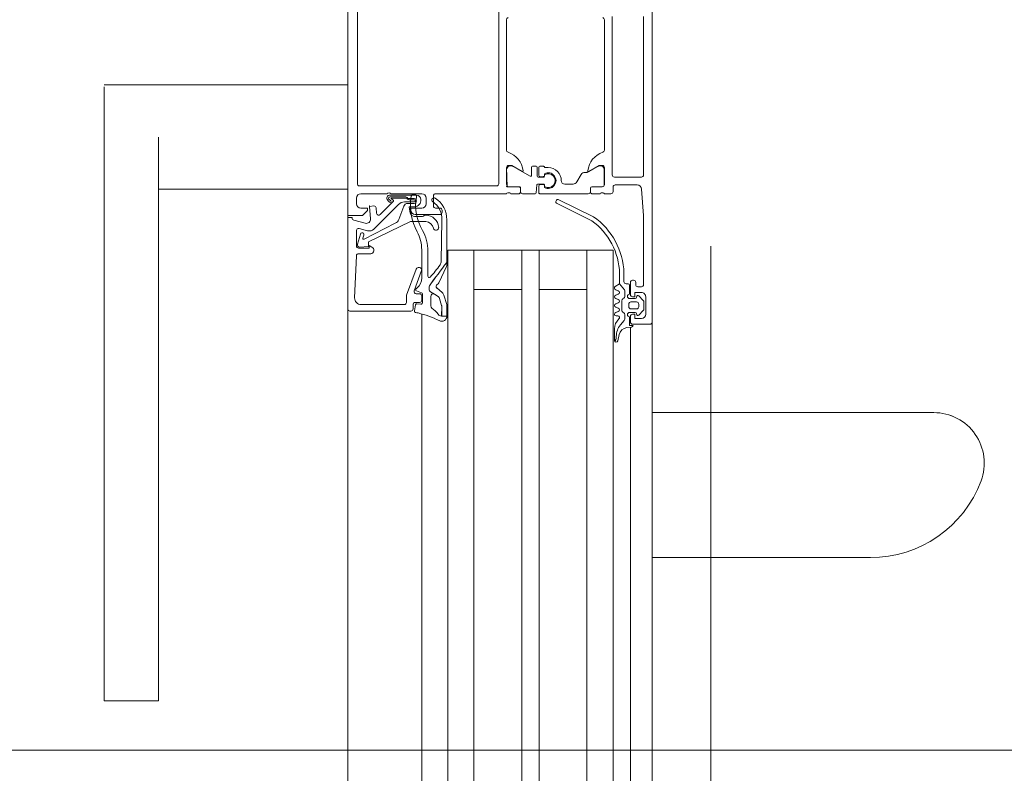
# Model space of a CAD drawing. Header units: centimetres. Extents: x -1434 to 23895, y -8842 to 3590.
# Tile 65 of 75: x 22528 to 22551, y 1504 to 1521. Entities that reach past the tile are written whole.
import ezdxf

# ---------------------------------------------------------------- set-up
doc = ezdxf.new("R2010")
doc.units = ezdxf.units.CM
doc.linetypes.add('Dash', pattern=[60, 30, -30])
doc.linetypes.add('Ponad', pattern=[39.688, 23.813, -15.875])
for name, color, linetype, lineweight in [('A-DETL-GENF', 92, 'Continuous', 13), ('A-DETL-THIN', 151, 'Continuous', 9), ('A-DOOR', 31, 'Continuous', 13), ('A-DOOR-HDLN', 31, 'Dash', 9), ('A-FLOR-OVHD', 1, 'Ponad', 9)]:
    doc.layers.add(name, color=color, linetype=linetype, lineweight=lineweight)

# ---------------------------------------------------------------- blocks, each defined once
blk = doc.blocks.new('Schueco_FWS_ADS-70-HD_inw_Family-01 - FWS SI insert unit-2308021-piętro typowe I-IV - stan projektowany Klatka schodowa')
at = {"layer": 'A-DETL-GENF', "lineweight": 9}
for p, q in [((-48.75, 6.1), (48.75, 6.1)), ((27.75, 4.396), (-27.75, 4.396)), ((27.75, 3.8), (-27.75, 3.8)), ((27.75, 3.2), (-27.75, 3.2)), ((27.75, 2.1), (-27.75, 2.1)), ((27.75, 1.7), (-27.75, 1.7)), ((27.75, 0.6), (-27.75, 0.6)), ((27.75, 0), (-27.75, 0)), ((27.75, -0.4), (-27.75, -0.4)), ((47.85, -0.9), (-47.85, -0.9))]:
    blk.add_line(p, q, dxfattribs=at)
at = {"layer": 'A-DOOR'}
for p, q in [((26.293, 11.7), (26.293, 10.45)), ((27.084, 11.7), (39.25, 11.7)), ((39.25, 11.7), (40.408, 11.7)), ((40.449, 10.45), (40.449, 11.7)), ((39.25, 10.45), (27.084, 10.45)), ((38.051, 10.45), (38.051, 6.1)), ((40.449, 6.1), (40.449, 10.45)), ((35.3, 6.1), (27, 6.1)), ((35.25, 4.65), (35.25, 6.05)), ((36.522, 5.902), (35.556, 5.943)), ((37.103, 5.9), (36.75, 5.9)), ((37.34, 5.963), (37.269, 5.701)), ((37.72, 5.9), (37.85, 5.9)), ((35.4, 5.794), (35.4, 4.8)), ((36.57, 5.569), (36.57, 5.852)), ((37.02, 5.806), (36.787, 5.878)), ((37.269, 5.007), (36.904, 5.723)), ((36.927, 5.751), (36.999, 5.729)), ((37.099, 5.643), (37.151, 5.837)), ((37.95, 5.8), (37.95, 5.2)), ((38.13, 5.83), (38.13, 2.68)), ((43.02, 5.88), (38.18, 5.88)), ((37.701, 4.935), (37.138, 5.498)), ((37.624, 5.447), (37.499, 5.437)), ((37.468, 5.352), (37.767, 5.053)), ((37.797, 5.18), (37.755, 5.137)), ((37.783, 5.109), (37.827, 5.153)), ((37.798, 5.057), (37.832, 5.096)), ((37.85, 5.089), (37.85, 4.76)), ((37.877, 5.127), (37.877, 4.768)), ((37.917, 4.52), (37.917, 5.13)), ((37.95, 5.1), (37.95, 4.4)), ((37.661, 4.814), (37.356, 4.925)), ((37.76, 4.577), (37.76, 4.793)), ((35.256, 4.569), (35.396, 4.542)), ((35.4, 4.6), (35.3, 4.6)), ((35.45, 4.75), (35.601, 4.75)), ((35.45, 4.45), (35.45, 4.55)), ((35.618, 4.747), (36.217, 4.529)), ((36.183, 4.403), (35.717, 4.573)), ((37.427, 4.38), (37.427, 4.567)), ((37.47, 4.55), (37.47, 3.98)), ((37.727, 4.575), (37.727, 4.72)), ((37.81, 4.689), (37.81, 4.577)), ((37.837, 4.69), (37.837, 4.575)), ((35.182, 4.396), (27, 4.396)), ((35.42, 4.509), (35.409, 4.419)), ((35.438, 4.385), (35.644, 4.385)), ((35.6, 4.4), (35.5, 4.4)), ((35.65, 4.526), (35.65, 4.45)), ((35.672, 4.405), (35.714, 4.52)), ((36.012, 4.4), (36.661, 4.4)), ((36.25, 4.482), (36.25, 4.45)), ((35.588, 4.193), (35.37, 4.193)), ((36.628, 4.26), (36.054, 4.26)), ((37.62, 3.98), (37.62, 4.08)), ((37.67, 4.13), (37.9, 4.13)), ((37.85, 4.3), (37.72, 4.3)), ((37.95, 4.08), (37.95, 2.45)), ((36.397, 3.952), (37.344, 3.934)), ((37.52, 3.93), (37.57, 3.93)), ((27, 3.2), (36.65, 3.2)), ((38.18, 2.63), (42.72, 2.63)), ((37.95, 2.35), (37.95, 2.162)), ((37.97, 2.423), (37.97, 2.377)), ((38.111, 2.159), (38.111, 2.399)), ((38.161, 2.449), (38.509, 2.449)), ((38.578, 2.296), (38.354, 1.905)), ((38.95, 2.45), (41.95, 2.45)), ((37.95, 1.791), (37.95, 2.079)), ((37.98, 2.132), (38.078, 2.132)), ((38, 2.129), (38.081, 2.129)), ((38.371, 1.875), (38.56, 1.875)), ((38.58, 1.855), (38.58, 1.765)), ((37.95, 1.686), (37.95, 0.571)), ((38.15, 1.755), (37.97, 1.771)), ((38.133, 1.706), (37.97, 1.706)), ((38.16, 1.609), (38.153, 1.688)), ((38.17, 1.595), (38.17, 1.735)), ((38.33, 1.725), (38.33, 1.595)), ((38.347, 1.688), (38.34, 1.609)), ((38.56, 1.745), (38.35, 1.745)), ((38.56, 1.706), (38.367, 1.706)), ((38.58, 1.596), (38.58, 1.686)), ((38.091, 1.576), (38.13, 1.576)), ((38.114, 1.575), (38.15, 1.575)), ((38.35, 1.575), (38.385, 1.575)), ((38.37, 1.576), (38.409, 1.576)), ((37.721, 1.289), (37.329, 0.491)), ((37.42, 0.448), (37.812, 1.246)), ((38.17, 0.92), (38.17, 1.111)), ((38.22, 0.833), (38.39, 0.735)), ((27, 0.6), (36.65, 0.6)), ((37.95, 0.488), (37.95, 0.3)), ((38.078, 0.518), (37.98, 0.518)), ((38, 0.521), (38.081, 0.521)), ((38.108, 0.25), (38.108, 0.488)), ((38.111, 0.491), (38.111, 0.251)), ((38.44, 0.607), (38.44, 0.649)), ((38.578, 0.354), (38.447, 0.582)), ((37.97, 0.273), (37.97, 0.227)), ((37.95, 0.2), (37.95, 0.05)), ((38, 0), (38.1, 0)), ((38.55, 0.2), (38.158, 0.2)), ((38.161, 0.201), (38.509, 0.201)), ((38.38, 0.02), (42.02, 0.02)), ((41.95, 0.2), (38.95, 0.2)), ((34.549, -0.038), (34.576, -0.052)), ((34.566, -0.109), (34.71, -0.137)), ((34.841, -0.03), (34.573, -0.03)), ((34.933, -0.17), (35.036, -0.258)), ((35.14, -0.07), (35.14, -0.11)), ((35.211, -0.245), (35.223, -0.225)), ((35.241, -0.12), (35.219, -0.06)), ((35.266, -0.2), (35.49, -0.2)), ((35.341, -0.06), (35.319, -0.12)), ((35.441, -0.12), (35.419, -0.06)), ((35.541, -0.06), (35.519, -0.12)), ((35.533, -0.225), (35.544, -0.245)), ((35.641, -0.12), (35.619, -0.06)), ((35.741, -0.06), (35.719, -0.12)), ((35.74, -0.259), (35.88, -0.15)), ((38.15, -0.05), (38.15, -0.557)), ((38.33, -0.65), (38.33, -0.03)), ((34.883, -0.4), (27, -0.4)), ((34.871, -0.316), (34.88, -0.423)), ((34.95, -0.45), (34.95, -0.85)), ((35.13, -0.4), (35, -0.4)), ((35.068, -0.27), (35.168, -0.27)), ((35.22, -0.38), (35.22, -0.51)), ((35.3, -0.54), (35.3, -0.41)), ((35.35, -0.36), (35.41, -0.36)), ((35.46, -0.41), (35.46, -0.54)), ((35.54, -0.51), (35.54, -0.38)), ((35.588, -0.27), (35.709, -0.27)), ((35.91, -0.4), (35.63, -0.4)), ((35.64, -0.38), (35.85, -0.38)), ((35.88, -0.35), (35.88, -0.3)), ((35.93, -0.25), (36.125, -0.25)), ((35.96, -0.47), (35.96, -0.45)), ((35.159, -0.591), (35.263, -0.695)), ((35.19, -0.54), (35.18, -0.54)), ((35.41, -0.59), (35.35, -0.59)), ((35.497, -0.695), (35.601, -0.591)), ((35.58, -0.54), (35.57, -0.54)), ((35.81, -0.65), (35.81, -0.57)), ((35.86, -0.52), (35.91, -0.52)), ((35, -0.9), (27, -0.9)), ((29.583, -0.9), (29.583, -5.916)), ((32.917, -7.373), (32.917, -0.9)), ((35, -0.9), (42.2, -0.9)), ((35.58, -0.75), (35.18, -0.75)), ((35.298, -0.71), (35.462, -0.71)), ((42.02, -0.7), (38.38, -0.7))]:
    blk.add_line(p, q, dxfattribs=at)
at = {"layer": 'A-DOOR', "flags": 128}
for points in [[(26.309, 11.7), (26.293, 11.7), (26.309, 11.7), (26.354, 11.7), (26.427, 11.7), (26.525, 11.7), (26.645, 11.7), (26.781, 11.7), (26.93, 11.7), (27.084, 11.7)], [(27.084, 10.45), (26.93, 10.45), (26.781, 10.45), (26.645, 10.45), (26.525, 10.45), (26.427, 10.45), (26.354, 10.45), (26.309, 10.45), (26.293, 10.45), (26.309, 10.45)], [(35.3, 6.1), (37.4, 6.1), (37.4, 6), (37.388, 6)], [(44.7, 6.1), (37.45, 6.1), (37.45, 5.76), (37.56, 5.65), (37.62, 5.65), (37.62, 5.8)], [(36.7, 5.85), (36.7, 5.61), (36.76, 5.61), (36.723, 5.547)], [(36.721, 5.832), (36.732, 5.627), (36.84, 5.624), (37.307, 4.66), (37.307, 4.304)], [(37.375, 5.576), (37.659, 5.601), (37.67, 5.497)], [(37.501, 4.664), (37.647, 4.69), (37.647, 4.569)], [(37.62, 4.4), (37.62, 4.65), (37.57, 4.65)], [(27, 3.8), (36.65, 3.8), (36.65, 0), (27, 0)], [(37.352, 3.822), (36.306, 3.822), (36.371, 3.821)], [(35.75, 3.2), (35.75, 2.1), (36.65, 2.1), (27, 2.1)], [(38.108, 2.162), (38.108, 2.438), (38.55, 2.45)], [(38.6, 2.4), (38.6, 2.33), (38.462, 2.091)], [(35.75, 0.6), (35.75, 1.7), (36.65, 1.7), (27, 1.7)], [(38.55, 1.491), (38.55, 1.576), (38.56, 1.576)], [(38.462, 0.559), (38.6, 0.32), (38.6, 0.25)], [(36.116, -0.15), (35.88, -0.15), (35.815, -0.05)], [(34.92, -0.46), (34.92, -0.38), (35.12, -0.38)], [(35.08, -0.65), (35.08, -0.5), (35.18, -0.5), (35.18, -0.45)], [(35.58, -0.45), (35.58, -0.5), (35.68, -0.5), (35.68, -0.65)], [(38.057, -0.657), (37.45, -0.7), (35.86, -0.7)]]:
    blk.add_lwpolyline(points, dxfattribs=at)
for points in [[(35.697, 4.201), (35.643, 4.107), (35.588, 4.021), (35.643, 4.107)], [(35.807, 4.23), (35.742, 4.23)], [(35.355, 3.938), (35.136, 3.943), (35.136, 3.938), (35.136, 3.82), (35.367, 3.82), (35.138, 3.82), (35.136, 3.938)], [(35.539, 3.989), (35.382, 3.943)], [(35.4, 3.825), (35.619, 3.889)], [(35.677, 3.927), (35.782, 4.052)], [(35.904, 4.003), (36.274, 3.828)]]:
    blk.add_lwpolyline(points, close=True, dxfattribs=at)
at = {"layer": 'A-DOOR'}
for centre, radius, start, end in [((35.3, 6.05), 0.05, 90.0003, 179.9998), ((35.55, 5.793), 0.15, 87.5442, 179.9862), ((36.52, 5.852), 0.05, 0, 87.5482), ((36.75, 5.85), 0.05, 89.9999, 180.0003), ((37.103, 5.85), 0.05, 345.0007, 89.9971), ((37.388, 5.95), 0.05, 90.0001, 165.0029), ((37.72, 5.8), 0.1, 90.0011, 179.9989), ((37.85, 5.8), 0.1, 0.0006, 89.999), ((36.771, 5.83), 0.0503, 72.0804, 177.2888), ((36.921, 5.732), 0.02, 73.0252, 207.0495), ((37.013, 5.767), 0.0402, 249.318, 80.6021), ((37.366, 5.675), 0.1, 164.8913, 275.0534), ((38.18, 5.83), 0.05, 90.0004, 179.9996), ((36.65, 5.581), 0.0809, 188.8194, 334.9031), ((37.244, 5.604), 0.15, 165.0002, 225.0008), ((37.503, 5.387), 0.05, 94.9986, 225), ((37.62, 5.497), 0.05, 274.9998, 359.9998), ((37.66, 5.591), 0.01, 0, 95.0534), ((37.407, 5.066), 0.15, 202.9055, 249.9974), ((37.769, 5.123), 0.02, 135.0106, 314.9894), ((37.781, 5.068), 0.02, 225.0131, 329.9879), ((37.847, 5.13), 0.07, 0, 135.0608), ((37.847, 5.131), 0.03, 353.077, 131.5334), ((37.84, 5.089), 0.01, 0, 137.856), ((37.897, 5.15), 0.0725, 316.3959, 43.6041), ((35.45, 4.8), 0.05, 180.0009, 269.9991), ((37.627, 4.72), 0.0999, 359.9908, 70.0482), ((37.56, 4.793), 0.2, 0, 45), ((37.818, 4.759), 0.0316, 300.657, 1.3291), ((37.827, 4.773), 0.05, 312.3442, 354.7162), ((39.616, 3.581), 4.5, 167.6117, 168.4391), ((35.25, 4.54), 0.03, 79, 167.6117), ((35.3, 4.65), 0.05, 180.0007, 269.9991), ((35.39, 4.513), 0.03, 352.7862, 79), ((35.4, 4.55), 0.05, 359.9998, 90.0002), ((35.601, 4.7), 0.05, 69.9897, 90), ((35.7, 4.526), 0.05, 69.9886, 180), ((35.742, 4.51), 0.03, 41.0833, 160), ((36.911, 5.374), 1.424, 216.3926, 217.6519), ((36.2, 4.482), 0.05, 0, 69.9897), ((37.669, 3.47), 1.19, 79.2577, 119.9709), ((37.668, 3.462), 1.078, 79.2063, 121.4347), ((37.527, 4.567), 0.1, 105, 180), ((37.57, 4.55), 0.1, 90.0009, 179.9991), ((37.798, 4.57), 0.151, 180.2853, 277.1799), ((37.782, 4.575), 0.055, 180, 0), ((37.785, 4.575), 0.025, 176.4446, 3.5554), ((37.86, 4.689), 0.05, 120.657, 180), ((37.884, 4.695), 0.0475, 119.4568, 186.0222), ((37.88, 4.58), 0.06, 260.1541, 80.1541), ((33.082, 4.978), 2.182, 333.3226, 346.8974), ((35.438, 4.415), 0.03, 172.7862, 270), ((35.5, 4.45), 0.05, 180.0005, 269.9993), ((35.6, 4.45), 0.05, 270.0009, 359.9991), ((35.644, 4.415), 0.03, 270, 340), ((36.012, 4.7), 0.3, 220.6103, 270), ((36.2, 4.45), 0.05, 249.9886, 0), ((36.628, 5.26), 1, 270, 298.5667), ((36.661, 5.3), 0.9, 270, 297.3856), ((37.108, 4.322), 0.2, 284.2519, 354.704), ((37.158, 4.308), 0.299, 273.2868, 0), ((37.476, 4.384), 0.0488, 185.0369, 232.4767), ((37.408, 4.314), 0.0491, 353.4205, 39.9014), ((37.72, 4.4), 0.1, 180.0001, 269.9999), ((37.817, 4.52), 0.1, 270.0044, 359.9956), ((37.85, 4.4), 0.1, 270.0006, 359.9994), ((34.846, 4.5), 0.58, 304.9991, 324.9927), ((35.37, 4.133), 0.06, 90, 144.9927), ((35.588, 4.133), 0.06, 335, 90), ((35.742, 4.18), 0.05, 90, 155), ((35.742, 4.18), 0.05, 90, 155), ((35.803, 4.171), 0.0588, 62.7438, 85.9501), ((35.803, 4.171), 0.0588, 62.7438, 85.9501), ((25.807, -9.802), 17.239, 52.2065, 54.4495), ((25.807, -9.802), 17.239, 52.206, 54.4495), ((36.054, 4.23), 0.03, 90, 225.7124), ((37.468, 5.68), 2.055, 225.7124, 235.8858), ((37.172, 4.07), 0.06, 104.2519, 273.2868), ((37.359, 4.434), 0.5, 268.3074, 324.5614), ((37.351, 4.422), 0.6, 270.0748, 326.0587), ((37.67, 4.08), 0.05, 89.9995, 180.0005), ((37.807, 4.115), 0.05, 326.0587, 144.5614), ((37.9, 4.08), 0.05, 359.9998, 90.0002), ((35.137, 3.94), 0.12, 151.1933, 270.1226), ((35.236, 3.943), 0.1, 124.9991, 180.1226), ((35.354, 4.038), 0.1, 270.4107, 286.573), ((35.354, 4.038), 0.1, 270.4107, 286.573), ((35.511, 4.085), 0.1, 286.573, 320.4107), ((35.511, 4.085), 0.1, 286.573, 320.4107), ((35.585, 4.004), 0.12, 286.2849, 320.1226), ((35.585, 4.004), 0.12, 286.2849, 320.1226), ((35.82, 4.02), 0.05, 24.9742, 140.1226), ((35.82, 4.02), 0.05, 24.9742, 140.1226), ((35.938, 4.075), 0.08, 204.9742, 244.6834), ((35.938, 4.075), 0.08, 204.9742, 244.6834), ((36.4, 4.102), 0.15, 235.8858, 268.8796), ((37.52, 3.98), 0.05, 180.0013, 269.9987), ((37.57, 3.98), 0.05, 270.0008, 359.9992), ((35.137, 3.94), 0.12, 269.6001, 270.1226), ((35.137, 3.94), 0.12, 269.6001, 270.1226), ((35.367, 3.94), 0.12, 270, 286.2849), ((35.367, 3.94), 0.12, 270, 286.2849), ((36.306, 3.896), 0.075, 244.6834, 270.0738), ((36.306, 3.896), 0.075, 244.6834, 270.0738), ((38.18, 2.68), 0.05, 180.0004, 269.9996), ((37.942, 2.423), 0.0279, 358.8354, 73.5801), ((37.942, 2.377), 0.0279, 286.4246, 1.1629), ((38.12, 2.438), 0.012, 90, 180), ((38.161, 2.399), 0.05, 89.9997, 180.0003), ((38.426, 2.568), 0.5, 275.6226, 342.2516), ((38.494, 2.35), 0.1, 327.273, 81.8184), ((38.55, 2.4), 0.05, 360, 90), ((38.95, 2.4), 0.05, 90, 162.2516), ((41.95, 2.4), 0.05, 17.7484, 90), ((37.98, 2.162), 0.03, 180, 270), ((38, 2.079), 0.05, 90, 180), ((38.078, 2.162), 0.03, 270, 0), ((38.081, 2.159), 0.03, 270, 0.0079), ((38.474, 2.084), 0.0138, 150, 275.6226), ((38.371, 1.895), 0.02, 150.1202, 270), ((38.56, 1.855), 0.02, 0.1172, 89.8806), ((37.97, 1.791), 0.02, 180.112, 269.8836), ((37.97, 1.686), 0.02, 90, 180), ((38.13, 1.606), 0.03, 270, 5.0002), ((38.133, 1.686), 0.02, 5.0002, 90), ((38.15, 1.735), 0.02, 0.1112, 89.8844), ((38.15, 1.595), 0.02, 270.1142, 359.888), ((38.35, 1.725), 0.02, 90.1044, 179.8912), ((38.35, 1.595), 0.02, 180.1112, 269.8866), ((38.37, 1.606), 0.03, 174.9998, 270), ((38.367, 1.686), 0.02, 90, 174.9998), ((38.56, 1.765), 0.02, 270.1134, 359.8888), ((38.56, 1.686), 0.02, 360, 90), ((38.56, 1.596), 0.02, 270, 0), ((38.25, 1.491), 0.18, 151.9104, 28.0896), ((38.25, 1.492), 0.159, 148.4844, 31.5156), ((38.25, 1.491), 0.3, 269.9989, 0.0011), ((37.766, 1.267), 0.05, 334.6085, 154.6085), ((38.25, 1.111), 0.0799, 89.9375, 180.0636), ((38.27, 0.92), 0.1, 180.0248, 239.9768), ((38.34, 0.649), 0.1, 0.0349, 59.965), ((36.077, 1.394), 1.544, 271.4482, 324.206), ((38, 0.571), 0.05, 180, 270), ((37.98, 0.488), 0.03, 90, 180), ((38.078, 0.488), 0.03, 360, 90), ((38.081, 0.491), 0.03, 0, 90), ((38.49, 0.607), 0.05, 180, 210), ((38.474, 0.566), 0.0138, 84.3774, 210), ((38.426, 0.082), 0.5, 17.7484, 84.3774), ((36.074, 1.393), 1.644, 271.7756, 324.8995), ((37.942, 0.273), 0.0279, 358.8371, 73.5754), ((37.942, 0.227), 0.0279, 286.4199, 1.1646), ((38.158, 0.25), 0.05, 180, 270), ((38.161, 0.251), 0.05, 179.9997, 270.0003), ((38.494, 0.3), 0.1, 278.1816, 32.727), ((38.55, 0.25), 0.05, 270, 0), ((38.95, 0.25), 0.05, 197.7484, 270), ((41.95, 0.25), 0.05, 270, 342.2516), ((38, 0.05), 0.05, 180, 270), ((38.1, -0.05), 0.05, 360, 90), ((38.38, -0.03), 0.05, 90, 180), ((34.573, -0.07), 0.04, 89.9191, 258.9894), ((34.666, 0.127), 0.2, 243.3452, 270.6189), ((34.672, -0.474), 0.4, 49.3588, 90.6189), ((34.671, -0.334), 0.2, 4.9952, 78.9975), ((34.841, -0.33), 0.3, 40.3198, 90.0013), ((35.1, -0.11), 0.04, 220.3208, 0), ((35.18, -0.07), 0.04, 14.9997, 179.9996), ((35.266, -0.25), 0.05, 90, 150), ((35.28, -0.11), 0.04, 194.9996, 345.0004), ((35.38, -0.07), 0.04, 14.9996, 165.0004), ((35.48, -0.11), 0.04, 194.9998, 345.0002), ((35.49, -0.25), 0.05, 30, 90), ((35.58, -0.07), 0.04, 14.9998, 165.0002), ((35.68, -0.11), 0.04, 194.9998, 345.0002), ((35.78, -0.07), 0.04, 29.9998, 164.9998), ((34.92, -0.42), 0.04, 184.917, 269.9994), ((35, -0.45), 0.05, 90, 180), ((35.068, -0.22), 0.0496, 229.3588, 270), ((35.17, -0.38), 0.05, 0, 180), ((35.13, -0.45), 0.05, 0, 90), ((35.168, -0.22), 0.05, 270, 330), ((35.35, -0.41), 0.05, 89.9989, 180.0011), ((35.41, -0.41), 0.05, 359.9989, 90.0011), ((35.59, -0.38), 0.05, 0, 180), ((35.588, -0.22), 0.05, 210, 270), ((35.63, -0.45), 0.05, 90, 180), ((35.709, -0.22), 0.05, 270, 308.0173), ((35.85, -0.35), 0.03, 270, 360), ((35.93, -0.3), 0.05, 90.005, 180), ((35.91, -0.45), 0.05, 360, 90), ((35.18, -0.65), 0.1, 180, 270), ((35.18, -0.57), 0.03, 90.0055, 224.9966), ((35.19, -0.51), 0.03, 270, 360), ((35.35, -0.54), 0.05, 179.9979, 270.0021), ((35.41, -0.54), 0.05, 269.9979, 0.0021), ((35.57, -0.51), 0.03, 180, 270), ((35.58, -0.57), 0.03, 314.9981, 90.0001), ((35.58, -0.65), 0.1, 270, 0), ((35.86, -0.57), 0.05, 90, 180), ((35.86, -0.65), 0.05, 180, 270), ((35.91, -0.47), 0.05, 270, 0), ((38.05, -0.557), 0.1, 274.0856, 0), ((38.38, -0.65), 0.05, 180, 270), ((35, -0.85), 0.05, 180, 270), ((35.298, -0.66), 0.05, 224.9798, 270), ((35.462, -0.66), 0.05, 270, 315.0277), ((32.301, -5.916), 2.718, 180, 249.4572), ((31.755, -7.373), 1.162, 249.4572, 360), ((31.755, -7.373), 1.162, 332.3643, 360)]:
    blk.add_arc(centre, radius, start, end, dxfattribs=at)
at = {"layer": 'A-DOOR-HDLN'}
blk.add_arc((-46.25, 7.1), 91.094, 0, 90, dxfattribs=at)

msp = doc.modelspace()

# ---------------------------------------------------------------- linework, layer by layer
at = {"layer": 'A-DETL-THIN'}
msp.add_line((21900.661, 1504.231), (22706.379, 1504.231), dxfattribs=at)
at = {"layer": 'A-FLOR-OVHD'}
msp.add_line((22544.391, 1833.326), (22544.391, 1383.326), dxfattribs=at)

# ---------------------------------------------------------------- block references
at = {"layer": 'A-DOOR', "rotation": 90.0000000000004}
msp.add_blockref('Schueco_FWS_ADS-70-HD_inw_Family-01 - FWS SI insert unit-2308021-piętro typowe I-IV - stan projektowany Klatka schodowa', (22542.141, 1479.076), dxfattribs=at)

doc.saveas('drawing.dxf')
